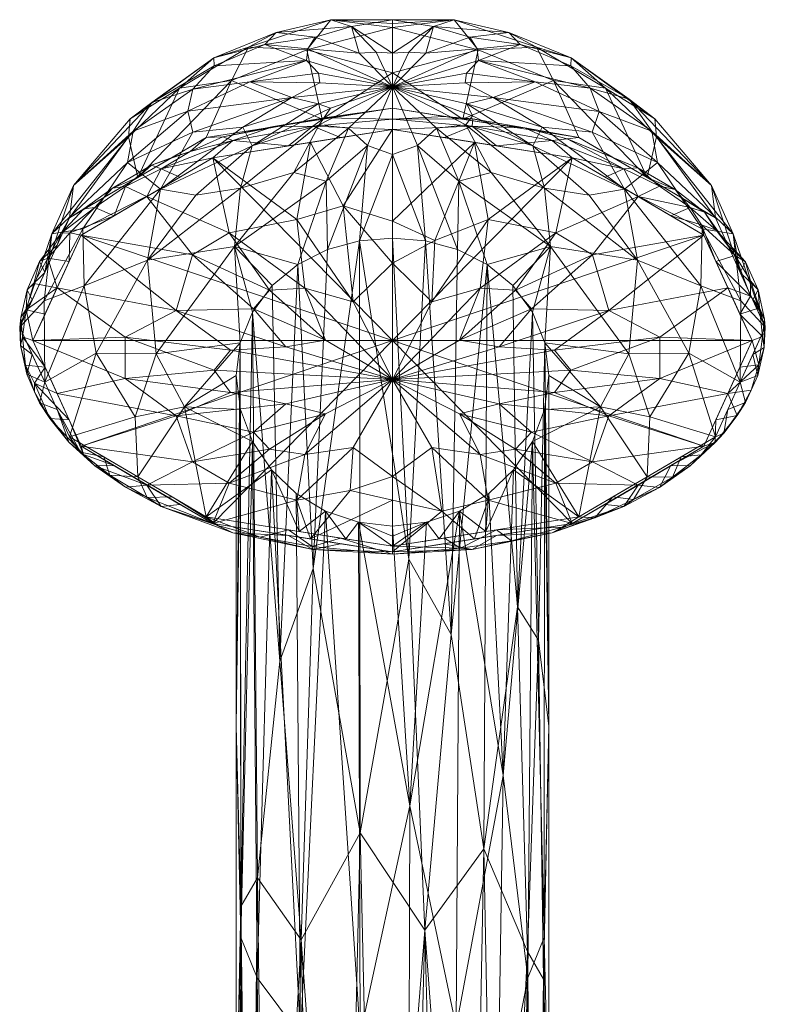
# Model space of a CAD drawing. Header units: millimetres. Extents: x -110 to 271, y -35 to 229.
# Tile 14 of 14: x 189 to 271, y 120 to 229. Entities that reach past the tile are written whole.
import ezdxf

# ---------------------------------------------------------------- set-up
doc = ezdxf.new("R2010")
doc.units = ezdxf.units.MM
doc.layers.add('M-520-M_DRAINAGE_FW', color=2, linetype='Continuous', lineweight=30)

# ---------------------------------------------------------------- blocks, each defined once
blk = doc.blocks.new('AmericanStandard_BathAndShowerMixer_NeoModern__FFAS0711-6T1500BT0_ - Neo Modern Exposed Bath _ Shower Faucet-4729-3D View 1')
at = {"layer": 'M-520-M_DRAINAGE_FW', "lineweight": 9}
mesh = blk.add_polyface(dxfattribs=at)
corners = [(230, 170.83, 137.06), (209.46, 174.06, 141.51), (194.43, 182.9, 153.67), (188.93, 194.97, 170.28), (194.43, 207.04, 186.9), (209.46, 215.88, 199.06), (230, 219.11, 203.51), (230, 228, 187), (230, 228.85, 168.27), (230, 221.48, 151.02), (230, 221.48, 151.02), (230, 221.48, 151.02), (230, 221.48, 151.02), (230, 221.48, 151.02), (230, 221.48, 151.02), (230, 221.48, 151.02), (230, 221.48, 151.02), (230, 221.48, 151.02), (230, 221.48, 151.02), (230, 214.02, 143.14), (230, 204.79, 137.42), (226.36, 204.48, 137.45), (222.83, 203.52, 137.53), (219.56, 201.89, 137.63), (216.74, 199.57, 137.7), (214.57, 196.63, 137.69), (213.23, 193.25, 137.58), (212.78, 189.64, 137.4), (213.25, 185.9, 137.16), (214.58, 182.38, 136.91), (216.67, 179.24, 136.67), (219.39, 176.64, 136.46), (222.63, 174.69, 136.3), (226.24, 173.47, 136.21), (230, 173.06, 136.18), (230, 171.94, 136.6), (219.73, 172.45, 139.28), (224.87, 171.64, 138.17), (203.02, 202.37, 147.1), (219.13, 212.03, 143.38), (201.95, 178.48, 147.59), (203.95, 192.04, 143), (208.02, 216.47, 154.66), (212.59, 203.87, 141.14), (207.08, 186.19, 140.46), (222.7, 211.08, 141.72), (210.35, 223.77, 167.7), (218.9, 220.28, 151.9), (214.54, 214.96, 147.92), (214.27, 222, 157.62), (221.48, 226.95, 164.05), (214.15, 225.85, 182.48), (201.42, 216.59, 165.49), (195.88, 205.8, 159.29), (201.1, 217.93, 178.45), (201.66, 185.08, 144.71), (197.34, 192.12, 149.6), (191.68, 188.93, 161.98), (213.26, 210.3, 144.64), (221.91, 217.29, 147.23), (220.53, 224.38, 157.98), (221.81, 219.59, 149.88), (225.15, 216.9, 146.11), (230, 221.48, 151.02), (227.25, 214.99, 144.07), (191.68, 201.01, 178.59), (192.48, 205.27, 168.91), (194.84, 210.58, 176.94), (213.5, 217.01, 150.78), (204.45, 210.19, 151.24), (191.63, 197.89, 161.92), (196.04, 199.52, 154.01), (221.98, 221.92, 153.02), (221.85, 222.98, 154.75), (230, 221.48, 151.02), (208.32, 209.54, 147.25), (222.26, 217.89, 201.83), (230, 223.02, 196.25), (220.58, 225.54, 190.99), (223.2, 228.86, 178.82), (212.26, 222.15, 191.67), (201.95, 211.46, 192.98), (206.53, 221.3, 184.43), (210.31, 224.64, 175.69), (217.18, 227.44, 173.09), (215.94, 226.14, 167.05), (220.68, 225.65, 160.81), (230, 221.48, 151.02), (226.32, 225.16, 157.48), (225.49, 228.11, 165.94), (228.21, 225.28, 157.44), (230, 221.48, 151.02), (200.9, 215.96, 186.36), (208.01, 221.2, 163.61), (207.44, 218.79, 159.03), (203.5, 219.73, 170.57), (200.8, 213.12, 159.64), (230, 221.48, 151.02), (230, 221.48, 151.02), (230, 221.48, 151.02), (223.16, 219.11, 148.91), (230, 221.48, 151.02), (230, 228.43, 177.63), (230, 225.17, 159.65)]
mesh.append_faces([[corners[k] for k in face] for face in [(47, 72, 13), (64, 62, 17), (62, 59, 16), (59, 100, 15), (73, 60, 98)]], dxfattribs={"vtx0": -1})
mesh.append_faces([[corners[k] for k in face] for face in [(31, 36, 30), (23, 45, 22), (27, 44, 26), (3, 70, 57), (22, 64, 21), (8, 79, 102), (76, 80, 5), (5, 80, 81), (103, 89, 8)]], dxfattribs={"vtx0": -1, "vtx1": -1})
mesh.append_faces([[corners[k] for k in face] for face in [(49, 93, 60), (51, 78, 79), (44, 29, 1), (61, 48, 68), (56, 57, 71), (64, 45, 62), (54, 82, 83), (45, 23, 43), (47, 61, 68), (64, 22, 45), (43, 58, 39), (41, 44, 55), (41, 38, 43), (80, 82, 81), (26, 44, 41), (55, 56, 41), (26, 41, 43), (57, 70, 71), (62, 45, 39), (78, 7, 79), (82, 80, 51), (48, 59, 58), (85, 83, 84), (42, 68, 69), (79, 89, 84), (66, 67, 52), (69, 48, 75), (55, 44, 40), (94, 47, 42), (72, 47, 49), (85, 86, 60), (90, 88, 89), (93, 95, 46), (49, 94, 93), (46, 60, 93), (50, 88, 86), (66, 53, 70), (45, 43, 39), (53, 96, 69), (94, 96, 52), (56, 55, 2), (38, 41, 56), (38, 58, 43), (61, 100, 48), (39, 58, 59), (60, 46, 85), (59, 62, 39), (21, 64, 19), (67, 4, 92), (96, 66, 52), (67, 54, 95), (66, 65, 67), (58, 75, 48), (47, 68, 42), (48, 69, 68), (69, 38, 71), (66, 70, 3), (70, 53, 71), (69, 71, 53), (38, 56, 71), (73, 72, 49), (49, 60, 73), (58, 38, 75), (38, 69, 75), (80, 76, 78), (80, 78, 51), (76, 77, 78), (8, 89, 79), (83, 82, 51), (92, 82, 54), (84, 83, 51), (83, 46, 95), (79, 84, 51), (85, 84, 50), (85, 50, 86), (83, 85, 46), (50, 89, 88), (89, 50, 84), (89, 103, 90), (92, 54, 67), (81, 82, 92), (49, 47, 94), (95, 93, 52), (96, 94, 42), (52, 93, 94), (67, 95, 52), (95, 54, 83), (69, 96, 42), (66, 96, 53), (48, 100, 59)]], dxfattribs={"vtx0": -1, "vtx1": -1, "vtx2": -1})
mesh.append_faces([[corners[k] for k in face] for face in [(32, 37, 36), (36, 31, 32), (43, 25, 26), (44, 28, 29), (67, 65, 4), (33, 0, 37), (43, 24, 25), (43, 23, 24), (44, 27, 28), (37, 32, 33), (79, 7, 102), (78, 77, 7), (56, 2, 57), (86, 11, 60), (66, 3, 65), (86, 88, 11)]], dxfattribs={"vtx0": -1, "vtx2": -1})
mesh.append_faces([[corners[k] for k in face] for face in [(20, 21, 19), (63, 19, 64), (14, 61, 47), (91, 90, 103), (99, 100, 61)]], dxfattribs={"vtx1": -1})
mesh.append_faces([[corners[k] for k in face] for face in [(35, 0, 33), (36, 1, 30), (29, 30, 1), (40, 2, 55), (1, 40, 44), (4, 81, 92)]], dxfattribs={"vtx1": -1, "vtx2": -1})
mesh.append_faces([[corners[k] for k in face] for face in [(33, 34, 35), (73, 101, 72), (76, 6, 77), (90, 10, 88)]], dxfattribs={"vtx2": -1})
mesh = blk.add_polyface(dxfattribs=at)
corners = [(230, 219.11, 203.51), (250.54, 215.88, 199.06), (265.57, 207.04, 186.9), (271.07, 194.97, 170.28), (265.57, 182.9, 153.67), (250.54, 174.06, 141.51), (230, 170.83, 137.06), (230, 171.94, 136.6), (230, 173.06, 136.18), (233.76, 173.47, 136.21), (237.37, 174.69, 136.3), (240.61, 176.64, 136.46), (243.33, 179.24, 136.67), (245.42, 182.38, 136.91), (246.75, 185.9, 137.16), (247.22, 189.64, 137.4), (246.77, 193.25, 137.58), (245.43, 196.63, 137.69), (243.26, 199.57, 137.7), (240.44, 201.89, 137.63), (237.17, 203.52, 137.53), (233.64, 204.48, 137.45), (230, 204.79, 137.42), (230, 214.02, 143.14), (230, 221.48, 151.02), (230, 221.48, 151.02), (230, 221.48, 151.02), (230, 221.48, 151.02), (230, 221.48, 151.02), (230, 221.48, 151.02), (230, 221.48, 151.02), (230, 221.48, 151.02), (230, 221.48, 151.02), (230, 221.48, 151.02), (230, 228.85, 168.27), (230, 228, 187), (240.27, 172.45, 139.28), (235.13, 171.64, 138.17), (256.98, 202.37, 147.1), (240.87, 212.03, 143.38), (258.05, 178.48, 147.59), (256.05, 192.04, 143), (251.98, 216.47, 154.66), (247.41, 203.87, 141.14), (252.92, 186.19, 140.46), (237.3, 211.08, 141.72), (249.65, 223.77, 167.7), (241.1, 220.28, 151.9), (245.46, 214.96, 147.92), (245.73, 222, 157.62), (238.52, 226.95, 164.05), (245.85, 225.85, 182.48), (258.58, 216.59, 165.49), (264.12, 205.8, 159.29), (258.9, 217.93, 178.45), (258.34, 185.08, 144.71), (262.66, 192.12, 149.6), (268.32, 188.93, 161.98), (246.74, 210.3, 144.64), (238.09, 217.29, 147.23), (239.47, 224.38, 157.98), (238.19, 219.59, 149.88), (234.85, 216.9, 146.11), (230, 221.48, 151.02), (232.75, 214.99, 144.07), (268.32, 201.01, 178.59), (267.52, 205.27, 168.91), (265.16, 210.58, 176.94), (246.5, 217.01, 150.78), (255.55, 210.19, 151.24), (268.37, 197.89, 161.92), (263.96, 199.52, 154.01), (238.02, 221.92, 153.02), (238.15, 222.98, 154.75), (230, 221.48, 151.02), (251.68, 209.54, 147.25), (237.74, 217.89, 201.83), (230, 223.02, 196.25), (239.42, 225.54, 190.99), (236.8, 228.86, 178.82), (247.74, 222.15, 191.67), (258.05, 211.46, 192.98), (253.47, 221.3, 184.43), (249.69, 224.64, 175.69), (242.82, 227.44, 173.09), (244.06, 226.14, 167.05), (239.32, 225.65, 160.81), (230, 221.48, 151.02), (233.68, 225.16, 157.48), (230, 225.17, 159.65), (234.51, 228.11, 165.94), (231.79, 225.28, 157.44), (230, 221.48, 151.02), (259.1, 215.96, 186.36), (252.77, 218.73, 159.21), (251.77, 221.32, 163.54), (256.07, 220.09, 170.62), (259.2, 213.12, 159.64), (230, 221.48, 151.02), (230, 221.48, 151.02), (238.81, 218.26, 148.49), (230, 221.48, 151.02), (230, 221.48, 151.02), (230, 228.43, 177.63)]
mesh.append_faces([[corners[k] for k in face] for face in [(72, 47, 29), (76, 77, 0)]], dxfattribs={"vtx0": -1})
mesh.append_faces([[corners[k] for k in face] for face in [(81, 80, 1), (11, 36, 10), (5, 44, 40), (65, 67, 2), (15, 44, 14), (36, 12, 5), (31, 86, 60), (10, 37, 9), (20, 45, 19), (18, 43, 17), (17, 43, 16), (57, 70, 3), (77, 78, 35), (88, 86, 31), (2, 93, 81)]], dxfattribs={"vtx0": -1, "vtx1": -1})
mesh.append_faces([[corners[k] for k in face] for face in [(51, 83, 84), (95, 96, 52), (78, 51, 79), (50, 88, 90), (3, 70, 66), (59, 58, 39), (48, 68, 69), (55, 56, 4), (42, 68, 47), (16, 43, 41), (77, 76, 78), (60, 86, 85), (80, 82, 51), (47, 72, 49), (42, 94, 97), (94, 47, 49), (5, 13, 44), (41, 43, 38), (95, 60, 46), (58, 59, 48), (38, 43, 58), (43, 19, 45), (56, 55, 41), (44, 55, 40), (49, 95, 94), (58, 43, 39), (68, 48, 61), (47, 94, 42), (39, 45, 62), (43, 45, 39), (64, 45, 20), (69, 38, 75), (64, 21, 23), (55, 44, 41), (79, 35, 78), (53, 71, 69), (44, 16, 41), (51, 82, 83), (71, 70, 57), (41, 38, 56), (70, 71, 53), (48, 69, 75), (59, 39, 62), (73, 49, 72), (85, 86, 50), (100, 61, 48), (62, 45, 64), (54, 93, 67), (97, 66, 53), (52, 96, 67), (65, 66, 67), (52, 67, 66), (47, 68, 61), (69, 68, 42), (69, 42, 97), (75, 58, 48), (71, 57, 56), (66, 70, 53), (56, 38, 71), (69, 71, 38), (48, 59, 100), (60, 49, 73), (38, 58, 75), (78, 80, 51), (79, 51, 84), (76, 80, 78), (93, 54, 82), (81, 82, 80), (93, 2, 67), (54, 96, 83), (54, 83, 82), (84, 85, 50), (85, 83, 46), (84, 50, 90), (83, 85, 84), (60, 85, 46), (86, 88, 50), (90, 88, 91), (84, 90, 79), (89, 90, 91), (82, 81, 93), (49, 60, 95), (97, 94, 52), (96, 95, 46), (52, 94, 95), (83, 96, 46), (96, 54, 67), (66, 97, 52), (69, 97, 53), (34, 79, 90)]], dxfattribs={"vtx0": -1, "vtx1": -1, "vtx2": -1})
mesh.append_faces([[corners[k] for k in face] for face in [(66, 65, 3), (36, 11, 12), (64, 20, 21), (9, 37, 6), (80, 76, 1), (79, 34, 103), (90, 89, 34)]], dxfattribs={"vtx0": -1, "vtx2": -1})
mesh.append_faces([[corners[k] for k in face] for face in [(8, 9, 7), (22, 23, 21), (102, 73, 72), (25, 62, 64), (26, 59, 62), (27, 100, 59)]], dxfattribs={"vtx1": -1})
mesh.append_faces([[corners[k] for k in face] for face in [(15, 16, 44), (18, 19, 43), (12, 13, 5), (13, 14, 44), (6, 7, 9), (36, 37, 10), (4, 40, 55), (57, 4, 56), (103, 35, 79)]], dxfattribs={"vtx1": -1, "vtx2": -1})
mesh.append_faces([[corners[k] for k in face] for face in [(91, 92, 89), (61, 28, 47), (88, 32, 91), (100, 101, 61), (23, 63, 64), (73, 99, 60)]], dxfattribs={"vtx2": -1})
mesh = blk.add_polyface(dxfattribs=at)
corners = [(230, 170.2, 139.32), (210.2, 173.32, 143.61), (195.7, 181.85, 155.34), (190.39, 193.49, 171.36), (195.7, 205.13, 187.38), (210.2, 213.65, 199.11), (230, 216.77, 203.41), (230, 217.91, 204.02), (230, 219.11, 203.51), (209.46, 215.88, 199.06), (194.43, 207.04, 186.9), (188.93, 194.97, 170.28), (194.43, 182.9, 153.67), (209.46, 174.06, 141.51), (230, 170.83, 137.06), (230, 169.97, 138.04), (218.54, 172.01, 141.8), (218.54, 214.96, 200.92), (218.54, 172.63, 139.54), (218.54, 217.31, 201.03), (212.42, 172.3, 141.3), (202.95, 177.58, 149.47), (201.95, 178.48, 147.59), (212.42, 215.53, 200.8), (202.95, 209.39, 193.25), (201.95, 211.46, 192.98), (197.2, 179.7, 151.46), (191.68, 188.93, 161.98), (197.2, 208.16, 190.63), (191.68, 201.01, 178.59), (189.57, 190.79, 166.69), (192.01, 202.59, 182.99), (192.24, 184.92, 158.72), (193.04, 187.67, 163.35), (193.04, 199.31, 179.37), (189.65, 196.89, 175.28), (204.5, 175.22, 145.51), (204.5, 212.42, 196.72), (221.21, 170.49, 139.04), (221.21, 217.12, 203.22), (224.27, 171.73, 138.3), (221.14, 170.82, 138.28), (215.42, 171.83, 139.66), (210.74, 173.1, 141.35), (205.71, 176.27, 144.55), (202.96, 176.22, 145.72), (198.86, 178.68, 149.03), (198.19, 180.69, 150.63), (195.63, 181.21, 152.49), (193.05, 185.92, 157.82), (191.12, 186.64, 160), (194.34, 182.31, 154.93), (195.94, 180.96, 153.85), (189.7, 189.79, 164.27), (189.01, 192.97, 168.7), (190.3, 197.99, 174.44), (189.74, 199.08, 177.21), (190.3, 191.95, 166.13), (199.32, 179.72, 152.41), (189.23, 193.91, 171), (189.04, 196.03, 172.98), (190.55, 187.84, 162.57), (190.55, 188.82, 164.67), (191.72, 190.58, 167.36), (200.59, 177.33, 148.2), (191.12, 202.22, 181.38), (193.49, 205.35, 185.91), (193.05, 204.02, 182.74), (194.44, 205.37, 187.03), (198.19, 209.25, 189.94), (199.15, 210.31, 192.63), (203.46, 212.82, 196.05), (207.7, 214.32, 198.66), (211.32, 215.94, 200.27), (216.89, 217.08, 202.24), (224.27, 218.21, 202.27), (222.49, 218.05, 203.39), (200.6, 210.46, 193.87), (205.71, 213.67, 196.02), (196, 208.01, 189.31), (190.5, 199.8, 179.15), (199.32, 207.26, 190.32), (194.37, 184.76, 159.34), (194.37, 202.22, 183.38), (191.72, 196.4, 175.37), (206.57, 175.45, 146.54), (206.57, 211.52, 196.18), (224.27, 171.11, 140.56), (224.27, 215.87, 202.16)]
mesh.append_faces([[corners[k] for k in face] for face in [(24, 77, 81), (58, 26, 21), (82, 52, 2), (10, 79, 69), (0, 38, 15), (47, 48, 12), (12, 48, 49), (57, 54, 11), (67, 66, 10), (19, 76, 75), (8, 76, 7), (78, 72, 9)]], dxfattribs={"vtx0": -1, "vtx1": -1})
mesh.append_faces([[corners[k] for k in face] for face in [(53, 27, 50), (76, 19, 74), (23, 17, 39), (42, 43, 13), (26, 58, 52), (20, 38, 16), (36, 20, 1), (51, 52, 32), (36, 21, 64), (56, 65, 29), (74, 73, 23), (35, 34, 80), (23, 37, 5), (72, 73, 9), (25, 70, 71), (41, 15, 38), (79, 28, 70), (28, 66, 68), (48, 47, 46), (51, 50, 49), (62, 30, 61), (54, 59, 60), (31, 80, 34), (45, 64, 46), (53, 50, 61), (24, 37, 77), (26, 64, 21), (46, 22, 45), (41, 42, 18), (74, 39, 76), (15, 41, 40), (42, 38, 20), (38, 42, 41), (42, 20, 43), (20, 36, 43), (45, 43, 36), (43, 45, 44), (46, 64, 26), (64, 45, 36), (48, 46, 26), (51, 48, 26), (51, 49, 48), (61, 50, 32), (52, 51, 26), (50, 51, 32), (62, 63, 30), (54, 53, 30), (54, 57, 53), (30, 59, 54), (35, 80, 56), (54, 60, 11), (56, 80, 65), (60, 35, 56), (35, 60, 59), (55, 60, 56), (83, 68, 31), (53, 61, 30), (62, 61, 32), (63, 59, 30), (66, 65, 31), (66, 67, 65), (68, 66, 31), (69, 79, 70), (28, 77, 70), (66, 79, 10), (70, 77, 71), (72, 71, 37), (72, 78, 71), (37, 23, 72), (72, 23, 73), (74, 23, 39), (19, 73, 74), (39, 7, 76), (68, 81, 28), (71, 77, 37), (28, 79, 66), (65, 80, 31), (81, 77, 28), (32, 82, 62), (52, 82, 32), (3, 35, 59)]], dxfattribs={"vtx0": -1, "vtx1": -1, "vtx2": -1})
mesh.append_faces([[corners[k] for k in face] for face in [(20, 16, 1), (42, 13, 18), (38, 0, 87), (37, 24, 86), (50, 27, 49), (23, 5, 17), (41, 18, 40), (70, 25, 69), (31, 34, 83), (56, 29, 55), (68, 83, 4), (39, 17, 88), (39, 88, 6), (43, 44, 13), (62, 82, 33), (60, 55, 11), (62, 33, 63), (36, 1, 85), (68, 4, 81), (35, 3, 84)]], dxfattribs={"vtx0": -1, "vtx2": -1})
mesh.append_faces([[corners[k] for k in face] for face in [(14, 15, 40)]], dxfattribs={"vtx1": -1})
mesh.append_faces([[corners[k] for k in face] for face in [(22, 44, 45), (6, 7, 39), (47, 22, 46), (57, 27, 53), (58, 2, 52), (63, 3, 59), (67, 29, 65), (19, 9, 73), (8, 75, 76), (78, 25, 71), (84, 34, 35), (85, 21, 36), (86, 5, 37), (87, 16, 38)]], dxfattribs={"vtx1": -1, "vtx2": -1})
mesh = blk.add_polyface(dxfattribs=at)
corners = [(230, 216.77, 203.41), (249.8, 213.65, 199.11), (264.3, 205.13, 187.38), (269.61, 193.49, 171.36), (264.3, 181.85, 155.34), (249.8, 173.32, 143.61), (230, 170.2, 139.32), (230, 169.97, 138.04), (230, 170.83, 137.06), (250.54, 174.06, 141.51), (265.57, 182.9, 153.67), (271.07, 194.97, 170.28), (265.57, 207.04, 186.9), (250.54, 215.88, 199.06), (230, 219.11, 203.51), (230, 217.91, 204.02), (241.46, 214.96, 200.92), (241.46, 172.01, 141.8), (241.46, 217.31, 201.03), (241.46, 172.63, 139.54), (247.58, 215.53, 200.8), (257.05, 209.39, 193.25), (258.05, 211.46, 192.98), (247.58, 172.3, 141.3), (257.05, 177.58, 149.47), (258.05, 178.48, 147.59), (262.8, 208.16, 190.63), (268.32, 201.01, 178.59), (262.8, 179.7, 151.46), (268.32, 188.93, 161.98), (270.43, 197.09, 175.37), (267.99, 185.24, 159.11), (267.76, 202.86, 183.42), (266.96, 199.31, 179.37), (266.96, 187.67, 163.35), (270.35, 190.81, 166.92), (255.5, 212.42, 196.72), (255.5, 175.22, 145.51), (238.79, 217.12, 203.22), (238.79, 170.49, 139.04), (235.73, 218.21, 202.27), (238.86, 217.94, 203.15), (244.58, 216.95, 201.76), (249.26, 215.73, 200.03), (254.29, 213.67, 196.02), (257.04, 212.54, 195.71), (261.14, 210.15, 192.34), (261.81, 209.25, 189.94), (264.37, 207.64, 188.87), (266.95, 204.02, 182.74), (268.88, 202.17, 181.38), (265.66, 205.66, 187.07), (264.06, 206.27, 188.68), (270.3, 199.09, 177.07), (270.99, 195.86, 172.68), (269.7, 191.95, 166.13), (270.26, 189.65, 164.24), (269.7, 197.99, 174.44), (260.68, 207.26, 190.32), (270.77, 193.96, 171.08), (270.96, 192.74, 168.45), (269.45, 200.1, 179.45), (269.45, 198.41, 177.87), (268.28, 196.4, 175.37), (259.41, 210.52, 193.88), (268.88, 186.66, 159.96), (266.51, 183.31, 155.59), (266.95, 185.92, 157.82), (265.56, 182.26, 155.22), (261.81, 180.69, 150.63), (260.85, 178.46, 148.79), (256.54, 175.98, 145.34), (252.3, 173.96, 143.11), (248.68, 172.93, 141.08), (243.11, 171.41, 139.38), (235.73, 171.73, 138.3), (237.51, 170.62, 138.1), (259.4, 177.32, 148.26), (254.29, 176.27, 144.55), (264, 180.9, 152), (269.5, 188.03, 162.95), (260.68, 179.72, 152.41), (265.63, 202.22, 183.38), (265.63, 184.76, 159.34), (268.28, 190.58, 167.36), (253.43, 211.52, 196.18), (253.43, 175.45, 146.54), (235.73, 215.87, 202.16), (235.73, 171.11, 140.56)]
mesh.append_faces([[corners[k] for k in face] for face in [(24, 77, 81), (58, 26, 21), (82, 52, 2), (10, 79, 69), (0, 38, 15), (47, 48, 12), (12, 48, 49), (57, 54, 11), (67, 66, 10), (19, 76, 75), (8, 76, 7), (78, 72, 9)]], dxfattribs={"vtx0": -1, "vtx1": -1})
mesh.append_faces([[corners[k] for k in face] for face in [(53, 27, 50), (76, 19, 74), (23, 17, 39), (42, 43, 13), (26, 58, 52), (20, 38, 16), (36, 20, 1), (51, 52, 32), (36, 21, 64), (65, 29, 56), (74, 73, 23), (35, 34, 80), (37, 5, 23), (72, 73, 9), (25, 70, 71), (41, 15, 38), (79, 28, 70), (28, 66, 68), (48, 47, 46), (51, 50, 49), (62, 30, 61), (54, 59, 60), (31, 80, 34), (45, 64, 46), (53, 50, 61), (24, 37, 77), (26, 64, 21), (46, 22, 45), (41, 42, 18), (74, 39, 76), (15, 41, 40), (42, 38, 20), (38, 42, 41), (42, 20, 43), (20, 36, 43), (45, 43, 36), (43, 45, 44), (46, 64, 26), (64, 45, 36), (48, 46, 26), (51, 48, 26), (51, 49, 48), (61, 50, 32), (52, 51, 26), (50, 51, 32), (62, 63, 30), (54, 53, 30), (54, 57, 53), (30, 59, 54), (35, 80, 56), (54, 60, 11), (56, 80, 65), (60, 35, 56), (35, 60, 59), (55, 60, 56), (83, 68, 31), (53, 61, 30), (62, 61, 32), (63, 59, 30), (66, 65, 31), (66, 67, 65), (68, 66, 31), (69, 79, 70), (28, 77, 70), (66, 79, 10), (70, 77, 71), (72, 71, 37), (72, 78, 71), (37, 23, 72), (72, 23, 73), (74, 23, 39), (19, 73, 74), (39, 7, 76), (68, 81, 28), (71, 77, 37), (28, 79, 66), (65, 80, 31), (81, 77, 28), (32, 82, 62), (52, 82, 32), (3, 35, 59)]], dxfattribs={"vtx0": -1, "vtx1": -1, "vtx2": -1})
mesh.append_faces([[corners[k] for k in face] for face in [(20, 16, 1), (42, 13, 18), (38, 0, 87), (37, 24, 86), (50, 27, 49), (23, 5, 17), (41, 18, 40), (70, 25, 69), (31, 34, 83), (56, 29, 55), (68, 83, 4), (39, 17, 88), (39, 88, 6), (43, 44, 13), (62, 82, 33), (60, 55, 11), (62, 33, 63), (36, 1, 85), (68, 4, 81), (35, 3, 84)]], dxfattribs={"vtx0": -1, "vtx2": -1})
mesh.append_faces([[corners[k] for k in face] for face in [(14, 15, 40)]], dxfattribs={"vtx1": -1})
mesh.append_faces([[corners[k] for k in face] for face in [(22, 44, 45), (6, 7, 39), (47, 22, 46), (57, 27, 53), (58, 2, 52), (63, 3, 59), (67, 29, 65), (19, 9, 73), (8, 75, 76), (78, 25, 71), (84, 34, 35), (85, 21, 36), (86, 5, 37), (87, 16, 38)]], dxfattribs={"vtx1": -1, "vtx2": -1})
mesh = blk.add_polyface(dxfattribs=at)
corners = [(230, 193.49, 171.36), (230, 216.77, 203.41), (210.2, 213.65, 199.11), (195.7, 205.13, 187.38), (190.39, 193.49, 171.36), (195.7, 181.85, 155.34), (210.2, 173.32, 143.61), (230, 170.2, 139.32)]
mesh.append_faces([[corners[k] for k in face] for face in [(2, 0, 1)]], dxfattribs={"vtx0": -1})
mesh.append_faces([[corners[k] for k in face] for face in [(4, 0, 3)]], dxfattribs={"vtx0": -1, "vtx1": -1})
mesh.append_faces([[corners[k] for k in face] for face in [(0, 4, 5), (0, 2, 3)]], dxfattribs={"vtx0": -1, "vtx2": -1})
mesh.append_faces([[corners[k] for k in face] for face in [(5, 6, 0)]], dxfattribs={"vtx1": -1, "vtx2": -1})
mesh.append_faces([[corners[k] for k in face] for face in [(6, 7, 0)]], dxfattribs={"vtx2": -1})
mesh = blk.add_polyface(dxfattribs=at)
corners = [(230, 216.77, 203.41), (210.2, 213.65, 199.11), (195.7, 205.13, 187.38), (190.39, 193.49, 171.36), (195.7, 181.85, 155.34), (210.2, 173.32, 143.61), (230, 170.2, 139.32), (230, 178.53, 157.53), (230, 189.2, 174.47), (230, 189.2, 174.47), (230, 189.2, 174.47), (230, 189.2, 174.47), (230, 189.2, 174.47), (230, 189.2, 174.47), (230, 189.2, 174.47), (230, 189.2, 174.47), (230, 189.2, 174.47), (230, 189.2, 174.47), (230, 202.02, 189.86), (210.37, 190.24, 173.72), (214.67, 183.39, 164.39), (214.67, 197, 183.12), (220.34, 180.94, 161.19), (220.34, 199.28, 186.44), (220.96, 171.63, 141.28), (220.96, 215.34, 201.45), (193.04, 199.31, 179.37), (206.17, 196.8, 181.15), (193.04, 187.67, 163.35), (206.17, 185.2, 165.18), (219.46, 175.92, 151.62), (225.68, 181.73, 163.03), (230, 175.91, 151.79), (219.46, 206.83, 194.17), (225.68, 197.78, 185.12), (230, 206.67, 194.13), (200.56, 193.87, 175.87), (212.14, 192.43, 177.02), (218.23, 192.79, 178.47), (230, 189.2, 174.47), (200.56, 189.31, 169.6), (212.14, 187.78, 170.62), (218.23, 186.51, 169.83), (230, 189.2, 174.47), (230, 189.2, 174.47), (202.95, 177.58, 149.47), (211.99, 177.78, 153.76), (207.98, 180.13, 157.08), (216.44, 181.54, 161.62), (222.63, 185.41, 168.67), (230, 189.2, 174.47), (202.95, 209.39, 193.25), (211.99, 205.37, 191.74), (207.98, 202.94, 188.47), (216.44, 199.06, 185.74), (222.63, 193.55, 179.88), (230, 189.2, 174.47), (230, 189.2, 174.47), (230, 189.2, 174.47), (225.34, 176.97, 154.4), (230, 189.2, 174.47), (224.57, 208.33, 195.96)]
mesh.append_faces([[corners[k] for k in face] for face in [(18, 34, 60)]], dxfattribs={"vtx0": -1})
mesh.append_faces([[corners[k] for k in face] for face in [(26, 27, 2), (3, 36, 26), (25, 61, 0), (51, 52, 1), (2, 53, 51), (7, 59, 32), (0, 61, 35)]], dxfattribs={"vtx0": -1, "vtx1": -1})
mesh.append_faces([[corners[k] for k in face] for face in [(48, 49, 20), (36, 37, 27), (19, 40, 41), (30, 22, 46), (24, 32, 59), (29, 41, 40), (47, 29, 4), (47, 45, 46), (22, 30, 31), (27, 21, 53), (52, 33, 1), (52, 54, 23), (34, 33, 23), (40, 36, 3), (38, 27, 37), (38, 21, 27), (53, 52, 51), (31, 30, 59), (24, 59, 30), (7, 31, 59), (61, 34, 18), (33, 61, 25), (37, 36, 19), (27, 26, 36), (29, 40, 28), (36, 40, 19), (42, 41, 29), (20, 42, 29), (42, 20, 49), (30, 46, 5), (48, 46, 22), (48, 47, 46), (47, 20, 29), (47, 48, 20), (22, 49, 48), (23, 54, 55), (27, 53, 2), (33, 52, 23), (54, 53, 21), (53, 54, 52), (55, 54, 21), (55, 21, 38), (34, 61, 33)]], dxfattribs={"vtx0": -1, "vtx1": -1, "vtx2": -1})
mesh.append_faces([[corners[k] for k in face] for face in [(30, 5, 24), (40, 3, 28), (61, 18, 35)]], dxfattribs={"vtx0": -1, "vtx2": -1})
mesh.append_faces([[corners[k] for k in face] for face in [(43, 41, 42), (50, 55, 38), (44, 42, 49), (12, 19, 41)]], dxfattribs={"vtx1": -1})
mesh.append_faces([[corners[k] for k in face] for face in [(28, 4, 29), (45, 5, 46), (25, 1, 33), (55, 57, 23), (4, 45, 47), (31, 56, 22), (56, 49, 22), (57, 34, 23)]], dxfattribs={"vtx1": -1, "vtx2": -1})
mesh.append_faces([[corners[k] for k in face] for face in [(7, 58, 31), (24, 6, 32), (19, 13, 37), (37, 39, 38)]], dxfattribs={"vtx2": -1})
mesh = blk.add_polyface(dxfattribs=at)
corners = [(230, 193.49, 171.36), (230, 170.2, 139.32), (210.2, 173.32, 143.61), (195.7, 181.85, 155.34), (190.39, 193.49, 171.36), (195.7, 205.13, 187.38), (210.2, 213.65, 199.11), (230, 216.77, 203.41)]
mesh.append_faces([[corners[k] for k in face] for face in [(5, 0, 4)]], dxfattribs={"vtx0": -1, "vtx1": -1})
mesh.append_faces([[corners[k] for k in face] for face in [(0, 2, 3)]], dxfattribs={"vtx0": -1, "vtx2": -1})
mesh.append_faces([[corners[k] for k in face] for face in [(7, 0, 6)]], dxfattribs={"vtx1": -1})
mesh.append_faces([[corners[k] for k in face] for face in [(3, 4, 0), (5, 6, 0)]], dxfattribs={"vtx1": -1, "vtx2": -1})
mesh.append_faces([[corners[k] for k in face] for face in [(0, 1, 2)]], dxfattribs={"vtx2": -1})
mesh = blk.add_polyface(dxfattribs=at)
corners = [(230, 170.2, 139.32), (249.8, 173.32, 143.61), (264.3, 181.85, 155.34), (269.61, 193.49, 171.36), (264.3, 205.13, 187.38), (249.8, 213.65, 199.11), (230, 216.77, 203.41), (230, 193.49, 171.36)]
mesh.append_faces([[corners[k] for k in face] for face in [(1, 7, 0)]], dxfattribs={"vtx0": -1})
mesh.append_faces([[corners[k] for k in face] for face in [(4, 7, 3)]], dxfattribs={"vtx0": -1, "vtx1": -1})
mesh.append_faces([[corners[k] for k in face] for face in [(7, 1, 2), (7, 4, 5)]], dxfattribs={"vtx0": -1, "vtx2": -1})
mesh.append_faces([[corners[k] for k in face] for face in [(2, 3, 7)]], dxfattribs={"vtx1": -1, "vtx2": -1})
mesh.append_faces([[corners[k] for k in face] for face in [(5, 6, 7)]], dxfattribs={"vtx2": -1})
mesh = blk.add_polyface(dxfattribs=at)
corners = [(230, 170.2, 139.32), (249.8, 173.32, 143.61), (264.3, 181.85, 155.34), (269.61, 193.49, 171.36), (264.3, 205.13, 187.38), (249.8, 213.65, 199.11), (230, 216.77, 203.41), (230, 202.02, 189.86), (230, 189.2, 174.47), (230, 189.2, 174.47), (230, 189.2, 174.47), (230, 189.2, 174.47), (230, 189.2, 174.47), (230, 189.2, 174.47), (230, 189.2, 174.47), (230, 189.2, 174.47), (230, 189.2, 174.47), (230, 189.2, 174.47), (230, 178.53, 157.53), (249.63, 190.24, 173.72), (245.33, 197, 183.12), (245.33, 183.39, 164.39), (239.66, 199.28, 186.44), (239.66, 180.94, 161.19), (239.04, 215.34, 201.45), (239.04, 171.63, 141.28), (266.96, 187.67, 163.35), (253.83, 185.2, 165.18), (266.96, 199.31, 179.37), (253.83, 196.8, 181.15), (240.54, 206.83, 194.17), (234.32, 197.78, 185.12), (230, 206.67, 194.13), (240.54, 175.92, 151.62), (234.32, 181.73, 163.03), (230, 175.91, 151.79), (259.44, 189.31, 169.6), (247.86, 187.78, 170.62), (241.77, 186.51, 169.83), (230, 189.2, 174.47), (259.44, 193.87, 175.87), (247.86, 192.43, 177.02), (241.77, 192.79, 178.47), (230, 189.2, 174.47), (230, 189.2, 174.47), (257.05, 209.39, 193.25), (248.01, 205.37, 191.74), (252.02, 202.94, 188.47), (243.56, 199.06, 185.74), (237.37, 193.55, 179.88), (230, 189.2, 174.47), (257.05, 177.58, 149.47), (248.01, 177.78, 153.76), (252.02, 180.13, 157.08), (243.56, 181.54, 161.62), (237.37, 185.41, 168.67), (230, 189.2, 174.47), (230, 189.2, 174.47), (230, 189.2, 174.47), (234.66, 204.51, 192.31), (230, 189.2, 174.47), (235.43, 174.68, 149.65)]
mesh.append_faces([[corners[k] for k in face] for face in [(18, 34, 60)]], dxfattribs={"vtx0": -1})
mesh.append_faces([[corners[k] for k in face] for face in [(3, 36, 26), (25, 61, 0), (26, 27, 2), (51, 52, 1), (2, 53, 51), (7, 59, 32), (0, 61, 35)]], dxfattribs={"vtx0": -1, "vtx1": -1})
mesh.append_faces([[corners[k] for k in face] for face in [(48, 49, 20), (47, 45, 46), (36, 37, 27), (19, 40, 41), (30, 22, 46), (24, 32, 59), (29, 41, 40), (47, 29, 4), (40, 36, 3), (22, 30, 31), (27, 21, 53), (52, 33, 1), (52, 54, 23), (34, 33, 23), (38, 27, 37), (38, 21, 27), (53, 52, 51), (31, 30, 59), (24, 59, 30), (7, 31, 59), (61, 34, 18), (33, 61, 25), (37, 36, 19), (27, 26, 36), (29, 40, 28), (36, 40, 19), (42, 41, 29), (20, 42, 29), (42, 20, 49), (30, 46, 5), (48, 46, 22), (48, 47, 46), (47, 20, 29), (47, 48, 20), (22, 49, 48), (23, 54, 55), (27, 53, 2), (33, 52, 23), (54, 53, 21), (53, 54, 52), (55, 54, 21), (55, 21, 38), (34, 61, 33)]], dxfattribs={"vtx0": -1, "vtx1": -1, "vtx2": -1})
mesh.append_faces([[corners[k] for k in face] for face in [(30, 5, 24), (40, 3, 28), (61, 18, 35)]], dxfattribs={"vtx0": -1, "vtx2": -1})
mesh.append_faces([[corners[k] for k in face] for face in [(43, 41, 42), (50, 55, 38), (44, 42, 49), (12, 19, 41)]], dxfattribs={"vtx1": -1})
mesh.append_faces([[corners[k] for k in face] for face in [(28, 4, 29), (45, 5, 46), (25, 1, 33), (55, 57, 23), (4, 45, 47), (31, 56, 22), (56, 49, 22), (57, 34, 23)]], dxfattribs={"vtx1": -1, "vtx2": -1})
mesh.append_faces([[corners[k] for k in face] for face in [(7, 58, 31), (24, 6, 32), (19, 13, 37), (37, 39, 38)]], dxfattribs={"vtx2": -1})
mesh = blk.add_polyface(dxfattribs=at)
corners = [(230, 193.49, 171.36), (230, 216.77, 203.41), (249.8, 213.65, 199.11), (264.3, 205.13, 187.38), (269.61, 193.49, 171.36), (264.3, 181.85, 155.34), (249.8, 173.32, 143.61), (230, 170.2, 139.32)]
mesh.append_faces([[corners[k] for k in face] for face in [(4, 0, 3)]], dxfattribs={"vtx0": -1, "vtx1": -1})
mesh.append_faces([[corners[k] for k in face] for face in [(0, 4, 5)]], dxfattribs={"vtx0": -1, "vtx2": -1})
mesh.append_faces([[corners[k] for k in face] for face in [(7, 0, 6)]], dxfattribs={"vtx1": -1})
mesh.append_faces([[corners[k] for k in face] for face in [(5, 6, 0), (2, 3, 0)]], dxfattribs={"vtx1": -1, "vtx2": -1})
mesh.append_faces([[corners[k] for k in face] for face in [(0, 1, 2)]], dxfattribs={"vtx2": -1})
mesh = blk.add_polyface(dxfattribs=at)
corners = [(247.22, 57.13, 38.38), (246.84, 58.09, 36.11), (245.73, 59.01, 33.95), (243.93, 59.84, 31.97), (241.52, 60.56, 30.28), (238.61, 61.12, 28.94), (235.32, 61.52, 28.01), (231.8, 61.72, 27.54), (228.2, 61.72, 27.54), (224.68, 61.52, 28.01), (221.39, 61.12, 28.94), (218.48, 60.56, 30.28), (216.07, 59.84, 31.97), (214.27, 59.01, 33.95), (213.16, 58.09, 36.11), (212.78, 57.13, 38.38), (212.78, 106.44, 64.11), (212.78, 150.99, 97.4), (212.78, 189.64, 137.4), (213.23, 193.25, 137.58), (214.57, 196.63, 137.69), (216.74, 199.57, 137.7), (219.56, 201.89, 137.63), (222.83, 203.52, 137.53), (226.36, 204.48, 137.45), (230, 204.79, 137.42), (233.64, 204.48, 137.45), (237.17, 203.52, 137.53), (240.44, 201.89, 137.63), (243.26, 199.57, 137.7), (245.43, 196.63, 137.69), (246.77, 193.25, 137.58), (247.22, 189.64, 137.4), (247.22, 150.99, 97.4), (247.22, 106.44, 64.11), (226.44, 139.25, 72.8), (215.14, 134.28, 76.05), (240.07, 137.5, 73.95), (219.93, 127.44, 66.58), (233.56, 128.51, 64.91), (244.86, 126.16, 70.11), (231.8, 169.42, 98.33), (221.26, 168.37, 99.51), (246.1, 160.47, 100.31), (213.29, 131.14, 77.59), (236.47, 161.09, 91.7), (217.57, 158.18, 92.83), (243.77, 164.14, 99.76), (246.65, 123.11, 71.6)]
mesh.append_faces([[corners[k] for k in face] for face in [(1, 34, 0)]], dxfattribs={"vtx0": -1})
mesh.append_faces([[corners[k] for k in face] for face in [(9, 35, 8), (11, 38, 10), (14, 44, 13), (8, 39, 7), (4, 40, 3), (22, 46, 21), (28, 45, 27), (3, 40, 2)]], dxfattribs={"vtx0": -1, "vtx1": -1})
mesh.append_faces([[corners[k] for k in face] for face in [(39, 8, 35), (1, 48, 34), (38, 12, 36), (44, 14, 16), (40, 4, 37), (46, 42, 38), (2, 40, 48), (9, 38, 35), (37, 5, 39), (28, 47, 37), (40, 37, 47), (44, 20, 36), (24, 35, 42), (44, 36, 13), (19, 44, 17), (38, 42, 35), (26, 45, 41), (22, 42, 46), (20, 46, 36), (47, 43, 40), (43, 48, 40), (31, 33, 43), (28, 37, 45), (43, 47, 30), (35, 41, 39), (38, 36, 46), (41, 45, 39), (45, 37, 39), (33, 48, 43), (24, 41, 35)]], dxfattribs={"vtx0": -1, "vtx1": -1, "vtx2": -1})
mesh.append_faces([[corners[k] for k in face] for face in [(38, 11, 12), (36, 12, 13), (37, 4, 5), (39, 6, 7), (46, 20, 21), (41, 24, 25), (47, 28, 29), (44, 19, 20), (47, 29, 30), (42, 23, 24), (45, 26, 27), (48, 33, 34)]], dxfattribs={"vtx0": -1, "vtx2": -1})
mesh.append_faces([[corners[k] for k in face] for face in [(18, 19, 17), (32, 33, 31)]], dxfattribs={"vtx1": -1})
mesh.append_faces([[corners[k] for k in face] for face in [(5, 6, 39), (1, 2, 48), (22, 23, 42), (25, 26, 41), (30, 31, 43), (9, 10, 38), (16, 17, 44)]], dxfattribs={"vtx1": -1, "vtx2": -1})
mesh.append_faces([[corners[k] for k in face] for face in [(14, 15, 16)]], dxfattribs={"vtx2": -1})
mesh = blk.add_polyface(dxfattribs=at)
corners = [(212.78, 57.13, 38.38), (213.16, 56.17, 40.64), (214.27, 55.25, 42.81), (216.07, 54.42, 44.78), (218.48, 53.7, 46.48), (221.39, 53.13, 47.82), (224.68, 52.74, 48.74), (228.2, 52.54, 49.22), (231.8, 52.54, 49.22), (235.32, 52.74, 48.74), (238.61, 53.13, 47.82), (241.52, 53.7, 46.48), (243.93, 54.42, 44.78), (245.73, 55.25, 42.81), (246.84, 56.17, 40.64), (247.22, 57.13, 38.38), (247.22, 106.44, 64.11), (247.22, 150.99, 97.4), (247.22, 189.64, 137.4), (246.75, 185.9, 137.16), (245.42, 182.38, 136.91), (243.33, 179.24, 136.67), (240.61, 176.64, 136.46), (237.37, 174.69, 136.3), (233.76, 173.47, 136.21), (230, 173.06, 136.18), (226.24, 173.47, 136.21), (222.63, 174.69, 136.3), (219.39, 176.64, 136.46), (216.67, 179.24, 136.67), (214.58, 182.38, 136.91), (213.25, 185.9, 137.16), (212.78, 189.64, 137.4), (212.78, 150.99, 97.4), (212.78, 106.44, 64.11), (244.91, 123.27, 82.69), (215.09, 123.27, 82.69), (237, 117.86, 84.81), (226.42, 117.02, 85.15), (219.88, 116.87, 82.59), (246.72, 127.7, 82.11), (213.28, 127.7, 82.11), (241.55, 105.91, 74.18), (242.19, 145.55, 103.74), (231.81, 103.94, 76.47), (231.92, 142.21, 105.34)]
mesh.append_faces([[corners[k] for k in face] for face in [(12, 42, 11), (11, 42, 10), (8, 44, 7), (9, 44, 8), (17, 40, 16), (27, 38, 26), (22, 43, 21), (31, 41, 30), (29, 39, 28)]], dxfattribs={"vtx0": -1, "vtx1": -1})
mesh.append_faces([[corners[k] for k in face] for face in [(1, 41, 34), (19, 40, 17), (39, 38, 27), (14, 16, 40), (12, 35, 42), (10, 42, 37), (37, 45, 44), (37, 44, 9), (2, 36, 41), (38, 7, 44), (39, 6, 38), (23, 37, 43), (44, 45, 38), (38, 45, 26), (20, 43, 35), (42, 43, 37), (40, 35, 13), (35, 40, 20), (36, 39, 29), (3, 39, 36), (41, 36, 30), (33, 41, 31), (35, 43, 42), (23, 45, 37)]], dxfattribs={"vtx0": -1, "vtx1": -1, "vtx2": -1})
mesh.append_faces([[corners[k] for k in face] for face in [(37, 9, 10), (43, 22, 23), (39, 4, 5), (43, 20, 21), (45, 25, 26), (39, 27, 28), (36, 29, 30), (45, 23, 24), (41, 1, 2), (40, 19, 20)]], dxfattribs={"vtx0": -1, "vtx2": -1})
mesh.append_faces([[corners[k] for k in face] for face in [(0, 1, 34), (18, 19, 17)]], dxfattribs={"vtx1": -1})
mesh.append_faces([[corners[k] for k in face] for face in [(12, 13, 35), (2, 3, 36), (5, 6, 39), (6, 7, 38), (24, 25, 45), (13, 14, 40), (3, 4, 39), (33, 34, 41)]], dxfattribs={"vtx1": -1, "vtx2": -1})
mesh.append_faces([[corners[k] for k in face] for face in [(14, 15, 16), (31, 32, 33)]], dxfattribs={"vtx2": -1})

msp = doc.modelspace()

# ---------------------------------------------------------------- block references
at = {"layer": 'M-520-M_DRAINAGE_FW', "lineweight": 9}
msp.add_blockref('AmericanStandard_BathAndShowerMixer_NeoModern__FFAS0711-6T1500BT0_ - Neo Modern Exposed Bath _ Shower Faucet-4729-3D View 1', (0, 0), dxfattribs=at)

doc.saveas('drawing.dxf')
